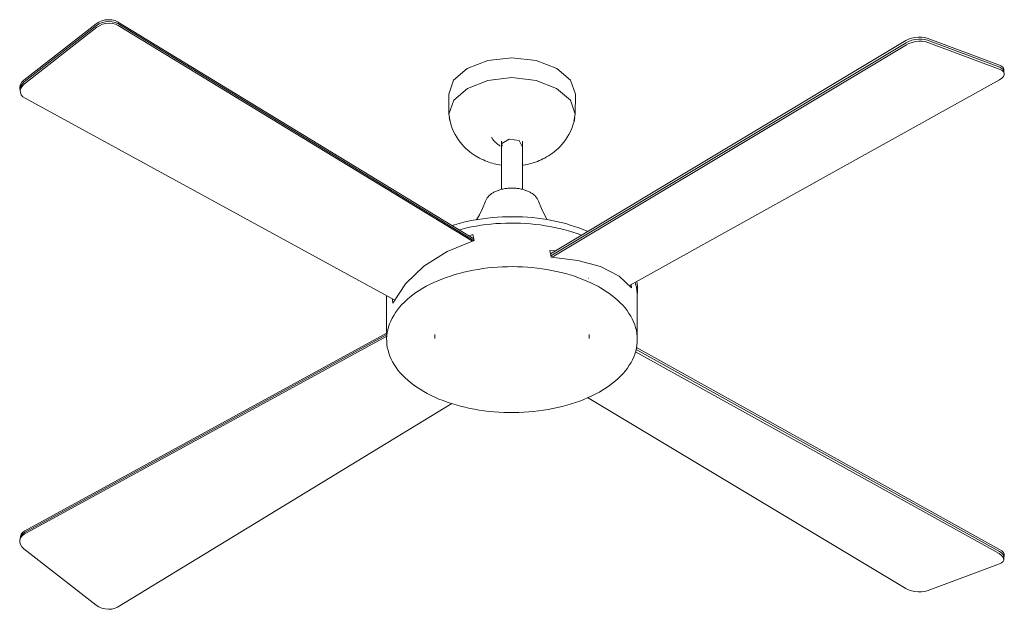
# Model space of a CAD drawing. Header units: millimetres. Extents: x 5694 to 11342, y -2899 to 7544.
# Tile 1 of 4: x 8047 to 9065, y -2899 to -2290. Entities that reach past the tile are written whole.
import ezdxf

# ---------------------------------------------------------------- set-up
doc = ezdxf.new("R2010")
doc.units = ezdxf.units.MM
doc.layers.add('Aparatos eléctricos', color=7, linetype='Continuous', lineweight=9)

# ---------------------------------------------------------------- blocks, each defined once
blk = doc.blocks.new('33292 - 33292 MALLORCA Matt nickel ceiling fan-543818-00 Isometrico PDF')
at = {"layer": 'Aparatos eléctricos', "color": 251, "true_color": 0x5b5b5b}
for p, q in [((1893.7, -2352), (1968.3, -2293.8)), ((1968.6, -2295.6), (1894, -2353.9)), ((1894, -2353.9), (1968.6, -2295.6)), ((1969, -2297.4), (1894.3, -2355.7)), ((1990.5, -2291.8), (2358.7, -2516.1)), ((2358.9, -2517.9), (1990.8, -2293.6)), ((1990.8, -2293.6), (2358.9, -2517.9)), ((2357.3, -2518.5), (1991.1, -2295.5)), ((2827.1, -2308.6), (2901.7, -2336.5)), ((2437.7, -2531.4), (2804.9, -2311.1)), ((2805.2, -2313.3), (2438.1, -2533.5)), ((2438.1, -2533.5), (2805.2, -2313.3)), ((2805.5, -2315.4), (2439.6, -2535)), ((2902, -2338.7), (2827.4, -2310.8)), ((2827.4, -2310.8), (2902, -2338.7)), ((2902.3, -2340.9), (2827.7, -2313)), ((2906.4, -2342.9), (2906.1, -2340.7)), ((2906.7, -2345.1), (2906.4, -2342.9)), ((2519.5, -2564.1), (2901.9, -2351.5)), ((1889.3, -2361), (1889.7, -2362.8)), ((1889.7, -2362.8), (1890, -2364.7)), ((2332.6, -2366.8), (2332.8, -2387.3)), ((2463.2, -2387.3), (2463.5, -2366.8)), ((1894.8, -2370.7), (2276.9, -2579.5)), ((2387.2, -2415.2), (2387.2, -2464.8)), ((2408.4, -2420.5), (2405.6, -2414.5)), ((2408.8, -2464.8), (2408.8, -2415.2)), ((2353.6, -2512.9), (2357.6, -2511.5)), ((2437, -2528.1), (2442.5, -2528.5)), ((2477, -2556.5), (2477.3, -2556.6)), ((2521.3, -2563.1), (2521.6, -2566.6)), ((2268.5, -2575.1), (2268.5, -2574.9)), ((2268.5, -2575.1), (2268.5, -2613.7)), ((2268.8, -2575.3), (2268.8, -2575.1)), ((2527.5, -2613.7), (2527.5, -2575.1)), ((2268.7, -2614.8), (1894.4, -2819.5)), ((1894.4, -2819.5), (2268.7, -2614.8)), ((1894.7, -2817.6), (2268.9, -2613)), ((2318.3, -2614.7), (2318.3, -2618.9)), ((2477.8, -2618.9), (2477.8, -2614.7)), ((2268.7, -2616.5), (1894.1, -2821.3)), ((2901.3, -2841.3), (2525.7, -2632.6)), ((2901.6, -2839.1), (2526.2, -2630.5)), ((2526.2, -2630.5), (2901.6, -2839.1)), ((2526.6, -2628.4), (2901.9, -2836.9)), ((2476.2, -2680.1), (2804.9, -2877.3)), ((1990.5, -2896.6), (2335.7, -2686.1)), ((1889.7, -2825.5), (1889.3, -2827.3)), ((1890, -2823.7), (1889.7, -2825.5)), ((1893.7, -2836.3), (1968.3, -2894.6)), ((2906.1, -2847.7), (2906.4, -2845.5)), ((2906.4, -2845.5), (2906.7, -2843.3)), ((2827.1, -2879.8), (2901.7, -2851.9))]:
    blk.add_line(p, q, dxfattribs=at)
for points in [[(1968.3, -2293.8, 0), (1971.1, -2292, 0), (1974.3, -2290.7, 0), (1977.7, -2289.8, 0), (1981.2, -2289.5, 0), (1984.6, -2289.8, 0), (1987.8, -2290.5, 0), (1990.5, -2291.8, 0)], [(1990.8, -2293.6, 0), (1988.1, -2292.4, 0), (1984.9, -2291.6, 0), (1981.5, -2291.3, 0), (1978, -2291.7, 0), (1974.6, -2292.5, 0), (1971.4, -2293.8, 0), (1968.6, -2295.6, 0)], [(1968.6, -2295.6, 0), (1971.4, -2293.8, 0), (1974.6, -2292.5, 0), (1978, -2291.7, 0), (1981.5, -2291.3, 0), (1984.9, -2291.6, 0), (1988.1, -2292.4, 0), (1990.8, -2293.6, 0)], [(1991.1, -2295.5, 0), (1988.4, -2294.2, 0), (1985.2, -2293.4, 0), (1981.8, -2293.2, 0), (1978.3, -2293.5, 0), (1974.9, -2294.3, 0), (1971.7, -2295.7, 0), (1969, -2297.4, 0)], [(2804.9, -2311.1, 0), (2807.6, -2309.7, 0), (2810.8, -2308.6, 0), (2814.2, -2307.9, 0), (2817.7, -2307.5, 0), (2821.2, -2307.5, 0), (2824.3, -2307.8, 0), (2827.1, -2308.6, 0)], [(2827.4, -2310.8, 0), (2824.6, -2310, 0), (2821.5, -2309.6, 0), (2818, -2309.7, 0), (2814.5, -2310, 0), (2811.1, -2310.8, 0), (2807.9, -2311.9, 0), (2805.2, -2313.3, 0)], [(2805.2, -2313.3, 0), (2807.9, -2311.9, 0), (2811.1, -2310.8, 0), (2814.5, -2310, 0), (2818, -2309.7, 0), (2821.5, -2309.6, 0), (2824.6, -2310, 0), (2827.4, -2310.8, 0)], [(2827.7, -2313, 0), (2825, -2312.2, 0), (2821.8, -2311.8, 0), (2818.3, -2311.8, 0), (2814.8, -2312.2, 0), (2811.4, -2313, 0), (2808.2, -2314.1, 0), (2805.5, -2315.4, 0)], [(2444.3, -2339.9, 0), (2423.1, -2331.7, 0), (2398, -2328.8, 0), (2373, -2331.7, 0), (2351.7, -2339.9, 0), (2337.5, -2352.1, 0), (2332.6, -2366.6, 0), (2332.6, -2366.8, 0)], [(2463.5, -2366.8, 0), (2463.5, -2366.6, 0), (2458.5, -2352.1, 0), (2444.3, -2339.9, 0)], [(2901.7, -2336.5, 0), (2903.9, -2337.6, 0), (2905.4, -2338.9, 0), (2906.1, -2340.5, 0), (2906.1, -2340.7, 0)], [(2906.4, -2342.9, 0), (2906.4, -2342.7, 0), (2905.7, -2341.1, 0), (2904.2, -2339.8, 0), (2902, -2338.7, 0)], [(2902, -2338.7, 0), (2904.2, -2339.8, 0), (2905.7, -2341.1, 0), (2906.4, -2342.7, 0), (2906.4, -2342.9, 0)], [(2444.1, -2360.5, 0), (2423, -2352.3, 0), (2398, -2349.4, 0), (2373.1, -2352.3, 0), (2351.9, -2360.5, 0), (2337.8, -2372.7, 0), (2332.8, -2387.1, 0), (2334, -2394.4, 0)], [(2901.9, -2351.5, 0), (2904.2, -2349.9, 0), (2905.8, -2348.3, 0), (2906.6, -2346.5, 0), (2906.7, -2344.9, 0), (2906, -2343.3, 0), (2904.5, -2342, 0), (2902.3, -2340.9, 0)], [(1889.4, -2361.2, 0), (1889.3, -2358.8, 0), (1890, -2356.4, 0), (1891.5, -2354.1, 0), (1893.7, -2352, 0)], [(1894, -2353.9, 0), (1891.8, -2356, 0), (1890.4, -2358.3, 0), (1889.6, -2360.7, 0), (1889.7, -2363.1, 0)], [(1889.7, -2363.1, 0), (1889.6, -2360.7, 0), (1890.4, -2358.3, 0), (1891.8, -2356, 0), (1894, -2353.9, 0)], [(1894.3, -2355.7, 0), (1892.2, -2357.8, 0), (1890.7, -2360.1, 0), (1889.9, -2362.5, 0), (1890, -2364.9, 0), (1890.9, -2367.1, 0), (1892.5, -2369.1, 0), (1894.8, -2370.7, 0)], [(2462, -2394.4, 0), (2463.2, -2387.1, 0), (2458.3, -2372.7, 0), (2444.1, -2360.5, 0)], [(2333.2, -2391.1, 0), (2334, -2394.8, 0), (2335, -2398.4, 0), (2336.2, -2401.8, 0), (2337.7, -2405, 0), (2339.2, -2408.1, 0), (2340.9, -2411, 0), (2342.7, -2413.7, 0), (2344.5, -2416.1, 0), (2346.4, -2418.4, 0), (2348.4, -2420.6, 0), (2350.4, -2422.5, 0), (2352.3, -2424.3, 0), (2354.3, -2426, 0), (2356.3, -2427.5, 0), (2358.3, -2428.9, 0), (2360.3, -2430.2, 0), (2362.2, -2431.4, 0)], [(2462.9, -2391.1, 0), (2462.1, -2394.8, 0), (2461, -2398.4, 0), (2459.8, -2401.8, 0), (2458.4, -2405, 0), (2456.8, -2408.1, 0), (2455.1, -2411, 0), (2453.4, -2413.7, 0), (2451.5, -2416.1, 0), (2449.6, -2418.4, 0), (2447.7, -2420.6, 0), (2445.7, -2422.5, 0), (2443.7, -2424.3, 0), (2441.7, -2426, 0), (2439.7, -2427.5, 0), (2437.7, -2428.9, 0), (2435.8, -2430.2, 0), (2433.8, -2431.4, 0), (2431.9, -2432.5, 0), (2429.9, -2433.4, 0), (2428, -2434.3, 0), (2426.1, -2435.2, 0), (2424.3, -2435.9, 0), (2422.4, -2436.6, 0), (2420.6, -2437.2, 0), (2418.7, -2437.8, 0), (2416.9, -2438.3, 0), (2415.1, -2438.7, 0), (2413.3, -2439.1, 0), (2411.5, -2439.5, 0), (2409.7, -2439.8, 0), (2408.4, -2440, 0)], [(2376.8, -2411.2, 0), (2377.4, -2412.1, 0), (2378.2, -2413.3, 0), (2379, -2414.3, 0), (2379.9, -2415.2, 0), (2380.7, -2416.1, 0), (2381.6, -2416.9, 0), (2382.4, -2417.6, 0), (2383.2, -2418.2, 0), (2384.1, -2418.8, 0), (2384.8, -2419.3, 0), (2385.6, -2419.8, 0), (2385.8, -2419.9, 0)], [(2405.6, -2414.5, 0), (2395.2, -2412.9, 0), (2387.6, -2417.3, 0), (2387.7, -2420.1, 0)], [(2387.6, -2440, 0), (2386.8, -2439.8, 0), (2385, -2439.5, 0), (2383.2, -2439.2, 0), (2381.4, -2438.8, 0), (2379.6, -2438.4, 0), (2377.8, -2437.9, 0), (2375.9, -2437.4, 0), (2374.1, -2436.8, 0), (2372.2, -2436.1, 0), (2370.4, -2435.4, 0), (2368.5, -2434.5, 0), (2366.6, -2433.7, 0), (2364.6, -2432.7, 0), (2362.7, -2431.7, 0), (2362.2, -2431.4, 0)], [(2370.5, -2477.1, 0), (2370.9, -2476.3, 0), (2371.2, -2475.6, 0), (2371.6, -2474.9, 0), (2372.1, -2474.2, 0), (2372.5, -2473.5, 0), (2373.1, -2472.8, 0), (2373.6, -2472.2, 0), (2374.2, -2471.6, 0), (2374.9, -2471, 0), (2375.5, -2470.4, 0), (2376.2, -2469.9, 0), (2376.9, -2469.3, 0), (2377.7, -2468.8, 0), (2378.5, -2468.3, 0), (2379.3, -2467.9, 0), (2380.1, -2467.4, 0), (2381, -2467, 0), (2381.9, -2466.6, 0), (2382.8, -2466.3, 0), (2383.7, -2465.9, 0), (2384.6, -2465.6, 0), (2385.6, -2465.3, 0), (2386.6, -2465, 0), (2387.5, -2464.7, 0), (2388.6, -2464.5, 0), (2389.6, -2464.3, 0), (2390.6, -2464.1, 0), (2391.6, -2464, 0), (2392.7, -2463.8, 0), (2393.8, -2463.7, 0), (2394.8, -2463.6, 0), (2395.9, -2463.6, 0), (2396.9, -2463.5, 0), (2398, -2463.5, 0), (2399.1, -2463.5, 0), (2400.2, -2463.6, 0), (2401.2, -2463.6, 0), (2402.3, -2463.7, 0), (2403.3, -2463.8, 0), (2404.4, -2464, 0), (2405.4, -2464.1, 0), (2406.5, -2464.3, 0), (2407.5, -2464.5, 0), (2408.5, -2464.7, 0), (2409.5, -2465, 0), (2410.5, -2465.3, 0), (2411.4, -2465.6, 0), (2412.4, -2465.9, 0), (2413.3, -2466.3, 0), (2414.2, -2466.6, 0), (2415.1, -2467, 0), (2415.9, -2467.4, 0), (2416.8, -2467.9, 0), (2417.3, -2468.2, 0)], [(2425.5, -2477.1, 0), (2425.2, -2476.3, 0), (2424.8, -2475.6, 0), (2424.4, -2474.9, 0), (2424, -2474.2, 0), (2423.5, -2473.5, 0), (2423, -2472.8, 0), (2422.4, -2472.2, 0), (2421.8, -2471.6, 0), (2421.2, -2471, 0), (2420.5, -2470.4, 0), (2419.8, -2469.9, 0), (2419.1, -2469.3, 0), (2418.3, -2468.8, 0), (2417.6, -2468.3, 0), (2417.3, -2468.2, 0)], [(2370.5, -2477.1, 0), (2367.5, -2484.5, 0), (2364.3, -2491.2, 0), (2361.5, -2496.3, 0)], [(2425.5, -2477.1, 0), (2428.5, -2484.5, 0), (2431.7, -2491.2, 0), (2434.5, -2496.3, 0)], [(2336, -2502.3, 0), (2338.7, -2501.4, 0), (2343.4, -2500.1, 0), (2348.1, -2498.9, 0), (2352.9, -2497.8, 0), (2357.8, -2496.8, 0), (2362.7, -2495.9, 0), (2367.8, -2495.2, 0), (2372.8, -2494.5, 0), (2377.9, -2494, 0), (2383, -2493.6, 0), (2388.2, -2493.3, 0), (2393.3, -2493.1, 0), (2398.5, -2493.1, 0), (2403.7, -2493.2, 0), (2408.8, -2493.4, 0), (2414, -2493.7, 0), (2419.1, -2494.1, 0), (2424.2, -2494.6, 0), (2429.2, -2495.3, 0), (2434.2, -2496.1, 0), (2439.2, -2497, 0), (2444, -2498, 0), (2448.8, -2499.1, 0), (2453.6, -2500.3, 0), (2458.2, -2501.7, 0), (2462.7, -2503.1, 0), (2467.2, -2504.7, 0), (2471.5, -2506.3, 0), (2475.7, -2508.1, 0), (2476.2, -2508.3, 0)], [(2343.3, -2506.7, 0), (2346.5, -2505.9, 0), (2351.3, -2504.7, 0), (2356.1, -2503.7, 0), (2361.1, -2502.8, 0), (2366, -2502, 0), (2371, -2501.3, 0), (2376.1, -2500.8, 0), (2381.2, -2500.3, 0), (2386.3, -2500, 0), (2391.5, -2499.8, 0), (2396.6, -2499.7, 0), (2401.8, -2499.7, 0), (2406.9, -2499.9, 0), (2412.1, -2500.1, 0), (2417.2, -2500.5, 0), (2422.3, -2501, 0), (2427.3, -2501.6, 0), (2432.3, -2502.4, 0), (2437.2, -2503.2, 0), (2442.1, -2504.2, 0), (2446.9, -2505.3, 0), (2451.7, -2506.4, 0), (2456.3, -2507.7, 0), (2460.9, -2509.1, 0), (2465.3, -2510.6, 0), (2469.7, -2512.2, 0)], [(2357.6, -2511.5, 0), (2358.4, -2514.7, 0), (2359.1, -2517.8, 0)], [(2359.1, -2517.8, 0), (2331.2, -2529.1, 0), (2307, -2544.3, 0), (2287.9, -2562.5, 0), (2275, -2582.6, 0)], [(2438.4, -2534.9, 0), (2437.7, -2531.5, 0), (2437, -2528.1, 0)], [(2489.6, -2544.7, 0), (2465.9, -2538.2, 0), (2438.4, -2534.9, 0)], [(2306.8, -2673.7, 0), (2303.2, -2671.5, 0), (2299.7, -2669.3, 0), (2296.4, -2667, 0), (2293.3, -2664.6, 0), (2290.3, -2662.1, 0), (2287.6, -2659.6, 0), (2284.9, -2657, 0), (2282.5, -2654.3, 0), (2280.2, -2651.6, 0), (2278.2, -2648.8, 0), (2276.3, -2646, 0), (2274.6, -2643.1, 0), (2273.1, -2640.2, 0), (2271.9, -2637.2, 0), (2270.8, -2634.2, 0), (2269.9, -2631.2, 0), (2269.2, -2628.2, 0), (2268.8, -2625.1, 0), (2268.6, -2622.1, 0), (2268.5, -2619, 0), (2268.7, -2616, 0), (2269.1, -2612.9, 0), (2269.7, -2609.9, 0), (2270.5, -2606.9, 0), (2271.5, -2603.9, 0), (2272.8, -2600.9, 0), (2274.2, -2598, 0), (2275.8, -2595.1, 0), (2277.7, -2592.2, 0), (2279.7, -2589.4, 0), (2281.9, -2586.7, 0), (2284.3, -2584, 0), (2286.8, -2581.4, 0), (2289.6, -2578.8, 0), (2292.5, -2576.3, 0), (2295.6, -2573.9, 0), (2298.8, -2571.6, 0), (2302.2, -2569.3, 0), (2305.8, -2567.1, 0), (2309.5, -2565, 0), (2313.3, -2563, 0), (2317.3, -2561.1, 0), (2321.4, -2559.3, 0), (2325.6, -2557.6, 0), (2329.9, -2555.9, 0), (2334.4, -2554.4, 0), (2338.9, -2553, 0), (2343.6, -2551.7, 0), (2348.3, -2550.5, 0), (2353.1, -2549.4, 0), (2357.9, -2548.4, 0), (2362.9, -2547.5, 0), (2367.9, -2546.8, 0), (2372.9, -2546.1, 0), (2378, -2545.6, 0), (2383.1, -2545.2, 0), (2388.2, -2544.9, 0), (2393.4, -2544.8, 0), (2398.5, -2544.7, 0), (2403.7, -2544.8, 0), (2408.8, -2545, 0), (2413.9, -2545.3, 0), (2419, -2545.7, 0), (2424.1, -2546.3, 0), (2429.1, -2546.9, 0), (2434.1, -2547.7, 0), (2439, -2548.6, 0), (2443.9, -2549.6, 0), (2448.7, -2550.7, 0), (2453.4, -2551.9, 0), (2458, -2553.3, 0), (2462.5, -2554.7, 0), (2466.9, -2556.2, 0), (2471.2, -2557.9, 0), (2475.4, -2559.6, 0), (2479.5, -2561.5, 0), (2483.5, -2563.4, 0), (2487.3, -2565.4, 0), (2489.3, -2566.6, 0)], [(2521.6, -2566.6, 0), (2508.8, -2554.5, 0), (2489.6, -2544.7, 0)], [(2527.5, -2575.1, 0), (2527.4, -2572, 0), (2527.1, -2569, 0), (2526.6, -2565.9, 0), (2525.8, -2562.9, 0), (2525.2, -2560.9, 0)], [(2527.2, -2575.3, 0), (2527.4, -2574.2, 0), (2527.7, -2571.2, 0), (2527.8, -2568.1, 0), (2527.6, -2565.1, 0), (2527.3, -2562.1, 0), (2526.9, -2560, 0)], [(2306.8, -2673.7, 0), (2310.5, -2675.8, 0), (2314.4, -2677.8, 0), (2318.4, -2679.7, 0), (2322.5, -2681.5, 0), (2326.8, -2683.1, 0), (2331.1, -2684.7, 0), (2335.6, -2686.2, 0), (2340.2, -2687.6, 0), (2344.8, -2688.9, 0), (2349.6, -2690.1, 0), (2354.4, -2691.2, 0), (2359.3, -2692.1, 0), (2364.2, -2692.9, 0), (2369.2, -2693.7, 0), (2374.3, -2694.3, 0), (2379.3, -2694.8, 0), (2384.5, -2695.1, 0), (2389.6, -2695.4, 0), (2394.7, -2695.5, 0), (2399.9, -2695.5, 0), (2405, -2695.4, 0), (2410.2, -2695.2, 0), (2415.3, -2694.9, 0), (2420.4, -2694.4, 0), (2425.5, -2693.8, 0), (2430.5, -2693.2, 0), (2435.4, -2692.3, 0), (2440.3, -2691.4, 0), (2445.2, -2690.4, 0), (2449.9, -2689.2, 0), (2454.6, -2688, 0), (2459.2, -2686.6, 0), (2463.7, -2685.2, 0), (2468.1, -2683.6, 0), (2472.4, -2681.9, 0), (2476.6, -2680.1, 0), (2480.6, -2678.3, 0), (2484.5, -2676.3, 0), (2488.3, -2674.3, 0), (2491.9, -2672.1, 0), (2495.4, -2669.9, 0), (2498.7, -2667.6, 0), (2501.9, -2665.2, 0), (2504.9, -2662.8, 0), (2507.7, -2660.3, 0), (2510.4, -2657.7, 0), (2512.9, -2655, 0), (2515.2, -2652.3, 0), (2517.3, -2649.5, 0), (2519.2, -2646.7, 0), (2521, -2643.9, 0), (2522.5, -2641, 0), (2523.8, -2638, 0), (2525, -2635, 0), (2525.9, -2632, 0), (2526.6, -2629, 0), (2527.1, -2626, 0), (2527.4, -2622.9, 0), (2527.5, -2619.8, 0), (2527.4, -2616.8, 0), (2527.1, -2613.7, 0), (2526.5, -2610.7, 0), (2525.7, -2607.7, 0), (2524.8, -2604.7, 0), (2523.6, -2601.7, 0), (2522.2, -2598.8, 0), (2520.7, -2595.9, 0), (2518.9, -2593, 0), (2516.9, -2590.2, 0), (2514.8, -2587.4, 0), (2512.4, -2584.7, 0), (2509.9, -2582.1, 0), (2507.2, -2579.5, 0), (2504.3, -2577, 0), (2501.3, -2574.6, 0), (2498.1, -2572.2, 0), (2494.7, -2569.9, 0), (2491.2, -2567.7, 0), (2489.3, -2566.6, 0)], [(2275, -2582.6, 0), (2274.7, -2579.8, 0), (2274.6, -2578.2, 0)], [(2268.5, -2613.7, 0), (2268.6, -2616.7, 0), (2268.7, -2617.4, 0)], [(2527.5, -2613.7, 0), (2527.4, -2616.7, 0), (2527.4, -2617.4, 0)], [(1890, -2823.5, 0), (1890.9, -2821.2, 0), (1892.5, -2819.2, 0), (1894.7, -2817.6, 0)], [(1894.1, -2821.3, 0), (1891.9, -2822.9, 0), (1890.2, -2824.9, 0), (1889.4, -2827.1, 0), (1889.3, -2829.5, 0), (1890, -2831.9, 0), (1891.5, -2834.2, 0), (1893.7, -2836.3, 0)], [(1894.4, -2819.5, 0), (1892.2, -2821.1, 0), (1890.6, -2823.1, 0), (1889.7, -2825.3, 0)], [(1889.7, -2825.3, 0), (1890.6, -2823.1, 0), (1892.2, -2821.1, 0), (1894.4, -2819.5, 0)], [(2901.9, -2836.9, 0), (2904.2, -2838.4, 0), (2905.8, -2840.1, 0), (2906.6, -2841.8, 0), (2906.7, -2843.5, 0)], [(2901.7, -2851.9, 0), (2903.9, -2850.8, 0), (2905.4, -2849.4, 0), (2906.1, -2847.9, 0), (2906, -2846.2, 0), (2905.2, -2844.5, 0), (2903.6, -2842.8, 0), (2901.3, -2841.3, 0)], [(2906.4, -2845.7, 0), (2906.3, -2844, 0), (2905.5, -2842.3, 0), (2903.9, -2840.6, 0), (2901.6, -2839.1, 0)], [(2901.6, -2839.1, 0), (2903.9, -2840.6, 0), (2905.5, -2842.3, 0), (2906.3, -2844, 0), (2906.4, -2845.7, 0)], [(2804.9, -2877.3, 0), (2807.6, -2878.6, 0), (2810.8, -2879.7, 0), (2814.2, -2880.5, 0), (2817.7, -2880.9, 0), (2821.2, -2880.9, 0), (2824.3, -2880.5, 0), (2827.1, -2879.8, 0)], [(1968.3, -2894.6, 0), (1971.1, -2896.3, 0), (1974.3, -2897.7, 0), (1977.7, -2898.5, 0), (1981.2, -2898.8, 0), (1984.6, -2898.6, 0), (1987.8, -2897.8, 0), (1990.5, -2896.6, 0)]]:
    blk.add_polyline3d(points, dxfattribs=at)

msp = doc.modelspace()

# ---------------------------------------------------------------- block references
at = {"layer": 'Aparatos eléctricos', "color": 251, "true_color": 0x5b5b5b}
msp.add_blockref('33292 - 33292 MALLORCA Matt nickel ceiling fan-543818-00 Isometrico PDF', (6158.1, 0), dxfattribs=at)

doc.saveas('drawing.dxf')
